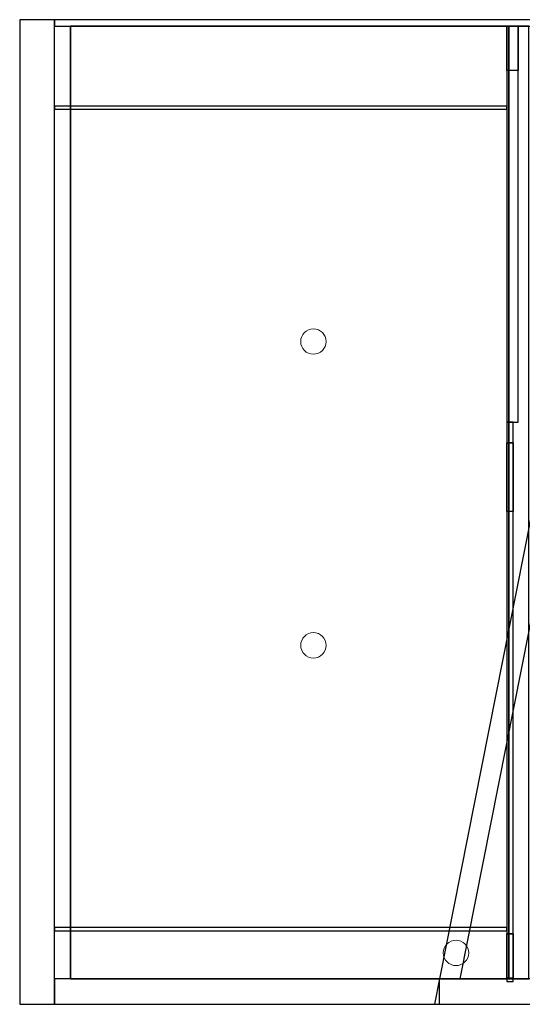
# Model space of a CAD drawing. Header units: metres. Extents: x 391.1 to 427.5, y 12.8 to 28.4.
# Tile 1 of 44: x 391.1 to 399.1, y 12.8 to 28.4. Entities that reach past the tile are written whole.
import ezdxf

# ---------------------------------------------------------------- set-up
doc = ezdxf.new("R2010")
doc.units = ezdxf.units.M
doc.layers.add('01_SUELOS', color=7, linetype='Continuous', lineweight=25, true_color=0x007f00)
for name, color, linetype, lineweight in [('A-COLS-____-MCUT', 7, 'Continuous', 18), ('A-COLS-____-OTLN', 7, 'Continuous', 18), ('A-WALL-____-MCUT', 7, 'Continuous', 25), ('A-WALL-____-OTLN', 7, 'Continuous', 25)]:
    doc.layers.add(name, color=color, linetype=linetype, lineweight=lineweight)

# ---------------------------------------------------------------- blocks, each defined once
blk = doc.blocks.new('Family - Evans PA-152013-02_FON_P0A')
at = {"layer": 'A-WALL-____-MCUT', "color": 253, "true_color": 0xaaaaaa}
for p, q in [((2.118, 10.705), (0, 0)), ((0.326, 0), (2.424, 10.605)), ((2.424, 10.605), (2.118, 10.705)), ((0, 0), (0.326, 0))]:
    blk.add_line(p, q, dxfattribs=at)
at = {"layer": 'A-WALL-____-OTLN', "color": 253, "true_color": 0xaaaaaa}
for p, q in [((2.118, 10.705), (0, 0)), ((0.326, 0), (2.424, 10.605)), ((2.424, 10.605), (2.118, 10.705)), ((0, 0), (0.326, 0))]:
    blk.add_line(p, q, dxfattribs=at)
blk = doc.blocks.new('Family - Mur PA-152015-02_FON_P0A')
at = {"layer": 'A-WALL-____-MCUT', "color": 253, "true_color": 0xaaaaaa}
for p, q in [((6.067, 0.4), (0, 0.4)), ((0, 0.4), (0, 0)), ((6.067, 0), (6.067, 0.4)), ((0, 0), (6.067, 0))]:
    blk.add_line(p, q, dxfattribs=at)
at = {"layer": 'A-WALL-____-OTLN', "color": 253, "true_color": 0xaaaaaa}
for p, q in [((6.067, 0.4), (0, 0.4)), ((0, 0.4), (0, 0)), ((6.067, 0), (6.067, 0.4)), ((0, 0), (6.067, 0))]:
    blk.add_line(p, q, dxfattribs=at)
at = {"layer": 'A-WALL-____-OTLN', "color": 253, "lineweight": 18, "true_color": 0xaaaaaa}
blk.add_line((0.25, 0), (6.067, 0), dxfattribs=at)
blk = doc.blocks.new('Family - Evans PA-152152-02_FON_P0A')
at = {"layer": 'A-WALL-____-MCUT', "color": 253, "true_color": 0xaaaaaa}
for p, q in [((15.023, 0.32), (0, 0.32)), ((0, 0.32), (0, 0)), ((15.023, 0), (15.023, 0.32)), ((0, 0), (15.023, 0))]:
    blk.add_line(p, q, dxfattribs=at)
at = {"layer": 'A-WALL-____-OTLN', "color": 253, "true_color": 0xaaaaaa}
for p, q in [((15.023, 0.32), (0, 0.32)), ((0, 0.32), (0, 0)), ((15.023, 0), (15.023, 0.32)), ((0, 0), (15.023, 0))]:
    blk.add_line(p, q, dxfattribs=at)
at = {"layer": 'A-WALL-____-OTLN', "color": 253, "lineweight": 18, "true_color": 0xaaaaaa}
blk.add_line((0, 0), (15.023, 0), dxfattribs=at)
blk = doc.blocks.new('Family - Fals sostre PA-152185-02_FON_P0A')
at = {"layer": '01_SUELOS', "color": 9, "true_color": 0xaad4aa}
for p, q in [((0, 15.023), (0, 0)), ((0, 0), (0, 15.023)), ((6.907, 15.023), (0, 15.023)), ((0, 15.023), (6.907, 15.023)), ((6.907, 0), (6.907, 15.023)), ((6.907, 15.023), (6.907, 0)), ((0, 0), (6.907, 0)), ((6.907, 0), (0, 0))]:
    blk.add_line(p, q, dxfattribs=at)
blk = doc.blocks.new('Family - Evans PA-152284-02_FON_P0A')
at = {"layer": 'A-WALL-____-MCUT', "color": 253, "true_color": 0xaaaaaa}
for p, q in [((9.059, 0.1), (0, 0.1)), ((0, 0.1), (0, 0)), ((0, 0), (9.059, 0)), ((9.059, 0), (9.059, 0.1))]:
    blk.add_line(p, q, dxfattribs=at)
at = {"layer": 'A-WALL-____-OTLN', "color": 253, "true_color": 0xaaaaaa}
for p, q in [((9.059, 0.1), (0, 0.1)), ((0, 0.1), (0, 0)), ((0, 0), (9.059, 0)), ((9.059, 0), (9.059, 0.1))]:
    blk.add_line(p, q, dxfattribs=at)
at = {"layer": 'A-WALL-____-OTLN', "color": 253, "lineweight": 18, "true_color": 0xaaaaaa}
blk.add_line((0, 0), (9.059, 0), dxfattribs=at)
blk = doc.blocks.new('Family - Mur PA-152469-02_FON_P0A')
at = {"layer": 'A-WALL-____-MCUT', "color": 253, "true_color": 0xaaaaaa}
for p, q in [((0.079, 0.4), (0, 0)), ((26.053, 0.4), (0.079, 0.4)), ((0, 0), (25.97, 0))]:
    blk.add_line(p, q, dxfattribs=at)
at = {"layer": 'A-WALL-____-OTLN', "color": 253, "true_color": 0xaaaaaa}
for p, q in [((0.079, 0.4), (0, 0)), ((26.053, 0.4), (0.079, 0.4)), ((0, 0), (25.97, 0))]:
    blk.add_line(p, q, dxfattribs=at)
at = {"layer": 'A-WALL-____-OTLN', "color": 253, "lineweight": 18, "true_color": 0xaaaaaa}
blk.add_line((0, 0), (25.97, 0), dxfattribs=at)
blk = doc.blocks.new('Family - Pilar PA-152512-02_FON_P0A')
at = {"layer": 'A-COLS-____-MCUT', "color": 253, "true_color": 0xaaaaaa}
for start, end in [(360, 180), (180, 360)]:
    blk.add_arc((0.2, 0.2), 0.2, start, end, dxfattribs=at)
at = {"layer": 'A-COLS-____-OTLN', "color": 253, "true_color": 0xaaaaaa}
for start, end in [(360, 180), (180, 360)]:
    blk.add_arc((0.2, 0.2), 0.2, start, end, dxfattribs=at)
blk = doc.blocks.new('Family - Pilar PA-152663-02_FON_P0A')
at = {"layer": 'A-COLS-____-MCUT', "color": 253, "true_color": 0xaaaaaa}
for start, end in [(360, 180), (180, 360)]:
    blk.add_arc((0.2, 0.2), 0.2, start, end, dxfattribs=at)
at = {"layer": 'A-COLS-____-OTLN', "color": 253, "true_color": 0xaaaaaa}
for start, end in [(360, 180), (180, 360)]:
    blk.add_arc((0.2, 0.2), 0.2, start, end, dxfattribs=at)
blk = doc.blocks.new('Family - Mur PA-152669-02_FON_P0A')
at = {"layer": 'A-WALL-____-MCUT', "color": 253, "true_color": 0xaaaaaa}
for p, q in [((15.523, 0.55), (0, 0.55)), ((0, 0.55), (0, 0)), ((15.523, 0), (15.523, 0.55)), ((0, 0), (15.523, 0))]:
    blk.add_line(p, q, dxfattribs=at)
at = {"layer": 'A-WALL-____-OTLN', "color": 253, "true_color": 0xaaaaaa}
for p, q in [((15.523, 0.55), (0, 0.55)), ((0, 0.55), (0, 0)), ((15.523, 0), (15.523, 0.55)), ((0, 0), (15.523, 0))]:
    blk.add_line(p, q, dxfattribs=at)
at = {"layer": 'A-WALL-____-OTLN', "color": 253, "lineweight": 18, "true_color": 0xaaaaaa}
blk.add_line((0, 0), (15.523, 0), dxfattribs=at)
blk = doc.blocks.new('Family - Pilar PA-152680-02_FON_P0A')
at = {"layer": 'A-COLS-____-MCUT', "color": 253, "true_color": 0xaaaaaa}
for start, end in [(360, 180), (180, 360)]:
    blk.add_arc((0.2, 0.2), 0.2, start, end, dxfattribs=at)
at = {"layer": 'A-COLS-____-OTLN', "color": 253, "true_color": 0xaaaaaa}
for start, end in [(360, 180), (180, 360)]:
    blk.add_arc((0.2, 0.2), 0.2, start, end, dxfattribs=at)
blk = doc.blocks.new('Family - Envans PB-155337-02_FON_P0A')
at = {"layer": 'A-WALL-____-MCUT', "color": 253, "true_color": 0xaaaaaa}
for p, q in [((7.127, 0.05), (0, 0.05)), ((0, 0.05), (0, 0)), ((0, 0), (7.127, 0)), ((7.127, 0), (7.127, 0.05))]:
    blk.add_line(p, q, dxfattribs=at)
at = {"layer": 'A-WALL-____-OTLN', "color": 253, "true_color": 0xaaaaaa}
for p, q in [((7.127, 0.05), (0, 0.05)), ((0, 0.05), (0, 0)), ((0, 0), (7.127, 0)), ((7.127, 0), (7.127, 0.05))]:
    blk.add_line(p, q, dxfattribs=at)
at = {"layer": 'A-WALL-____-OTLN', "color": 253, "lineweight": 18, "true_color": 0xaaaaaa}
blk.add_line((0, 0), (7.127, 0), dxfattribs=at)
blk = doc.blocks.new('Family - Envans PB-155401-02_FON_P0A')
at = {"layer": 'A-WALL-____-MCUT', "color": 253, "true_color": 0xaaaaaa}
for p, q in [((8.82, 0.1), (0, 0.1)), ((0, 0.1), (0, 0)), ((0, 0), (8.82, 0)), ((8.82, 0), (8.82, 0.1))]:
    blk.add_line(p, q, dxfattribs=at)
at = {"layer": 'A-WALL-____-OTLN', "color": 253, "true_color": 0xaaaaaa}
for p, q in [((8.82, 0.1), (0, 0.1)), ((0, 0.1), (0, 0)), ((0, 0), (8.82, 0)), ((0.05, 0), (0.05, 0.1)), ((0.05, 0.1), (0.75, 0.1)), ((0.05, 0), (0.05, 0.1)), ((0.75, 0.1), (0.05, 0.1)), ((0.75, 0), (0.05, 0)), ((0.05, 0), (0.75, 0)), ((0.75, 0.1), (0.75, 0)), ((0.75, 0), (0.75, 0.1)), ((7.41, 0), (7.41, 0.1)), ((7.41, 0.1), (8.49, 0.1)), ((7.41, 0), (7.41, 0.1)), ((8.49, 0.1), (7.41, 0.1)), ((8.49, 0), (7.41, 0)), ((7.41, 0), (8.49, 0)), ((8.49, 0.1), (8.49, 0)), ((8.49, 0), (8.49, 0.1)), ((8.82, 0), (8.82, 0.1))]:
    blk.add_line(p, q, dxfattribs=at)
at = {"layer": 'A-WALL-____-OTLN', "color": 253, "lineweight": 18, "true_color": 0xaaaaaa}
blk.add_line((0, 0), (8.82, 0), dxfattribs=at)
blk = doc.blocks.new('Family - Envans PB-155674-02_FON_P0A')
at = {"layer": 'A-WALL-____-MCUT', "color": 253, "true_color": 0xaaaaaa}
for p, q in [((7.127, 0.05), (0, 0.05)), ((0, 0.05), (0, 0)), ((0, 0), (7.127, 0)), ((7.127, 0), (7.127, 0.05))]:
    blk.add_line(p, q, dxfattribs=at)
at = {"layer": 'A-WALL-____-OTLN', "color": 253, "true_color": 0xaaaaaa}
for p, q in [((7.127, 0.05), (0, 0.05)), ((0, 0.05), (0, 0)), ((0, 0), (7.127, 0)), ((7.127, 0), (7.127, 0.05))]:
    blk.add_line(p, q, dxfattribs=at)
at = {"layer": 'A-WALL-____-OTLN', "color": 253, "lineweight": 18, "true_color": 0xaaaaaa}
blk.add_line((0, 0), (7.127, 0), dxfattribs=at)
blk = doc.blocks.new('Family - Envans PB-155838-02_FON_P0A')
at = {"layer": 'A-WALL-____-MCUT', "color": 253, "true_color": 0xaaaaaa}
for p, q in [((6.24, 0.18), (0, 0.18)), ((0, 0.18), (0, 0)), ((6.24, 0), (6.24, 0.18)), ((0, 0), (6.24, 0))]:
    blk.add_line(p, q, dxfattribs=at)
at = {"layer": 'A-WALL-____-OTLN', "color": 253, "true_color": 0xaaaaaa}
for p, q in [((6.24, 0.18), (0, 0.18)), ((0, 0.18), (0, 0)), ((5.542, 0), (5.542, 0.18)), ((5.542, 0.18), (6.24, 0.18)), ((5.542, 0), (5.542, 0.18)), ((6.24, 0.18), (5.542, 0.18)), ((6.24, 0.18), (6.24, 0)), ((6.24, 0), (6.24, 0.18)), ((6.24, 0), (6.24, 0.18)), ((0, 0), (6.24, 0)), ((6.24, 0), (5.542, 0)), ((5.542, 0), (6.24, 0))]:
    blk.add_line(p, q, dxfattribs=at)
at = {"layer": 'A-WALL-____-OTLN', "color": 253, "lineweight": 18, "true_color": 0xaaaaaa}
blk.add_line((0, 0), (6.24, 0), dxfattribs=at)
blk = doc.blocks.new('LONDR55-XX_ZZ-ARQ-CAA-M3D-Londres55_ifc-1-02_FON_P0A')
at = {"layer": '01_SUELOS', "color": 253, "lineweight": 18, "true_color": 0xaaaaaa}
blk.add_blockref('Family - Fals sostre PA-152185-02_FON_P0A', (391.95, 13.241), dxfattribs=at)
at = {"layer": 'A-COLS-____-OTLN', "color": 253, "lineweight": 18, "true_color": 0xaaaaaa}
for name, p in [('Family - Pilar PA-152512-02_FON_P0A', (395.579, 23.09)), ('Family - Pilar PA-152663-02_FON_P0A', (395.579, 18.3)), ('Family - Pilar PA-152680-02_FON_P0A', (397.827, 13.45))]:
    blk.add_blockref(name, p, dxfattribs=at)
at = {"layer": 'A-WALL-____-OTLN', "color": 253, "lineweight": 18, "true_color": 0xaaaaaa}
for name, p, rotation in [('Family - Mur PA-152669-02_FON_P0A', (391.15, 28.364), 270), ('Family - Evans PA-152284-02_FON_P0A', (400.758, 28.364), 180), ('Family - Envans PB-155838-02_FON_P0A', (399.006, 22.021), 90), ('Family - Evans PA-152152-02_FON_P0A', (399.177, 13.241), 90), ('Family - Envans PB-155401-02_FON_P0A', (398.926, 13.201), 90)]:
    blk.add_blockref(name, p, dxfattribs=dict(at, rotation=rotation))
for name, p in [('Family - Envans PB-155674-02_FON_P0A', (391.7, 26.951)), ('Family - Evans PA-152013-02_FON_P0A', (397.766, 13.241)), ('Family - Envans PB-155337-02_FON_P0A', (391.7, 14.001)), ('Family - Mur PA-152015-02_FON_P0A', (391.7, 12.841)), ('Family - Mur PA-152469-02_FON_P0A', (397.687, 12.841))]:
    blk.add_blockref(name, p, dxfattribs=at)

msp = doc.modelspace()

# ---------------------------------------------------------------- block references
at = {"lineweight": 5}
msp.add_blockref('LONDR55-XX_ZZ-ARQ-CAA-M3D-Londres55_ifc-1-02_FON_P0A', (0, 0), dxfattribs=at)

doc.saveas('drawing.dxf')
